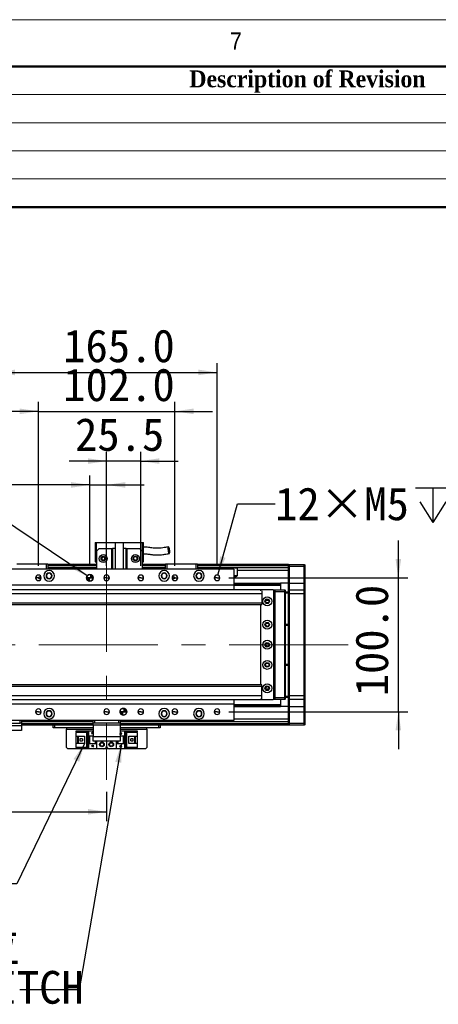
# Model space of a CAD drawing. Header units: millimetres. Extents: x 35 to 2924, y 35 to 2044.
# Tile 9 of 10: x 2182 to 2495, y 1308 to 2044. Entities that reach past the tile are written whole.
import ezdxf

# ---------------------------------------------------------------- set-up
doc = ezdxf.new("R2010")
doc.units = ezdxf.units.MM
doc.header["$LTSCALE"] = 7
doc.linetypes.add('CENTERX2', pattern=[20.32, 12.7, -2.54, 2.54, -2.54])
doc.layers.add('DIMNS', color=7, linetype='Continuous')
doc.styles.add('SLDTEXTSTYLE1', font='Gothic.ttf', dxfattribs={"width": 0.913})
doc.styles.add('SLDTEXTSTYLE11', font='txt', dxfattribs={"bigfont": 'bigfont'})
doc.styles.add('SLDTEXTSTYLE2', font='timesbd.ttf', dxfattribs={"width": 0.933})
doc.styles.add('SLDTEXTSTYLE8', font='txt')
doc.styles.add('SLDTEXTSTYLE9', font='txt')
doc.dimstyles.new('SLDDIMSTYLE0', dxfattribs={"dimtxt": 24.5, "dimasz": 14, "dimexe": 0, "dimexo": 0.0625, "dimgap": 6.125, "dimtad": 2, "dimdec": 1, "dimrnd": 1e-09, "dimzin": 4, "dimdsep": 46, "dimtxsty": 'SLDTEXTSTYLE9', "dimsah": 1, "dimcen": 0.09, "dimadec": 0, "dimazin": 1, "dimtfac": 1, "dimtdec": 1, "dimtofl": 0, "dimtmove": 0, "dimatfit": 3, "dimfxl": 0, "dimfrac": 2, "dimtolj": 1, "dimtzin": 12, "dimarcsym": 0})
doc.dimstyles.new('SLDDIMSTYLE1', dxfattribs={"dimtxt": 24.5, "dimasz": 14, "dimexe": 0, "dimexo": 0.0625, "dimgap": 6.125, "dimtad": 2, "dimdec": 1, "dimrnd": 1e-09, "dimzin": 4, "dimdsep": 46, "dimtxsty": 'SLDTEXTSTYLE9', "dimsah": 1, "dimcen": 0.09, "dimadec": 0, "dimazin": 1, "dimtfac": 1, "dimtdec": 1, "dimtmove": 0, "dimatfit": 0, "dimfxl": 0, "dimfrac": 2, "dimtolj": 1, "dimtzin": 12, "dimarcsym": 0})
doc.dimstyles.new('SLDDIMSTYLE2', dxfattribs={"dimtxt": 0.18, "dimasz": 14, "dimexe": 0, "dimexo": 0.0625, "dimgap": 0, "dimtad": 0, "dimtih": 1, "dimtoh": 1, "dimdec": 0, "dimrnd": 1e-09, "dimzin": 0, "dimdsep": 46, "dimtxsty": 'Standard', "dimsah": 1, "dimcen": 0.09, "dimadec": 0, "dimazin": 0, "dimtfac": 14, "dimtdec": 0, "dimtofl": 0, "dimtmove": 0, "dimatfit": 3, "dimfxl": 0, "dimfrac": 2, "dimtolj": 1, "dimtzin": 0, "dimarcsym": 0})
doc.dimstyles.new('SLDDIMSTYLE3', dxfattribs={"dimtxt": 24.5, "dimasz": 14, "dimexe": 0, "dimexo": 0.0625, "dimgap": 6.125, "dimtad": 2, "dimdec": 1, "dimrnd": 1e-09, "dimzin": 12, "dimdsep": 46, "dimtxsty": 'SLDTEXTSTYLE9', "dimsah": 1, "dimcen": 0.09, "dimadec": 0, "dimazin": 3, "dimtfac": 1, "dimtdec": 1, "dimtmove": 0, "dimatfit": 0, "dimfxl": 0, "dimfrac": 2, "dimtolj": 1, "dimtzin": 12, "dimarcsym": 0})
doc.dimstyles.new('SLDDIMSTYLE7', dxfattribs={"dimtxt": 24.5, "dimasz": 14, "dimexe": 0, "dimexo": 0.0625, "dimgap": 6.125, "dimtad": 0, "dimtih": 1, "dimtoh": 1, "dimdec": 1, "dimrnd": 1e-09, "dimzin": 4, "dimdsep": 46, "dimtxsty": 'SLDTEXTSTYLE9', "dimsah": 1, "dimcen": 0, "dimadec": 0, "dimazin": 1, "dimtfac": 1, "dimtdec": 1, "dimtofl": 0, "dimtmove": 0, "dimatfit": 3, "dimfxl": 0, "dimfrac": 2, "dimtolj": 1, "dimtzin": 12, "dimarcsym": 0})
doc.dimstyles.new('SLDDIMSTYLE8', dxfattribs={"dimtxt": 24.5, "dimasz": 14, "dimexe": 0, "dimexo": 0.0625, "dimgap": 6.125, "dimtad": 0, "dimtih": 1, "dimtoh": 1, "dimdec": 1, "dimrnd": 1e-09, "dimzin": 12, "dimdsep": 46, "dimtxsty": 'SLDTEXTSTYLE9', "dimsah": 1, "dimcen": 0, "dimadec": 0, "dimazin": 3, "dimtfac": 1, "dimtdec": 1, "dimtofl": 0, "dimtmove": 0, "dimatfit": 3, "dimfxl": 0, "dimfrac": 2, "dimtolj": 1, "dimtzin": 12, "dimarcsym": 0})

# ---------------------------------------------------------------- blocks, each defined once
blk = doc.blocks.new('_D_22')
at = {"layer": 'DIMNS'}
for p, q in [((2195.92, 1635.87), (2195.92, 1758.38)), ((2297.92, 1635.87), (2297.92, 1758.38)), ((2195.92, 1751.38), (2167.92, 1751.38)), ((2195.92, 1751.38), (2297.92, 1751.38)), ((2297.92, 1751.38), (2325.92, 1751.38))]:
    blk.add_line(p, q, dxfattribs=at)
for points in [[(2195.92, 1751.38), (2181.92, 1753.48), (2181.92, 1749.28)], [(2297.92, 1751.38), (2311.92, 1749.28), (2311.92, 1753.48)]]:
    blk.add_solid(points, dxfattribs=at)
at = {"layer": 'DIMNS', "insert": (2214.5, 1783.53), "char_height": 24.5, "attachment_point": 1, "style": 'SLDTEXTSTYLE9'}
blk.add_mtext('102.0', dxfattribs=at)
blk = doc.blocks.new('_D_23')
at = {"layer": 'DIMNS'}
for p, q in [((2164.42, 1635.87), (2164.42, 1787.46)), ((2164.42, 1780.46), (2329.42, 1780.46)), ((2329.42, 1635.87), (2329.42, 1787.46))]:
    blk.add_line(p, q, dxfattribs=at)
for points in [[(2164.42, 1780.46), (2178.42, 1778.36), (2178.42, 1782.56)], [(2329.42, 1780.46), (2315.42, 1782.56), (2315.42, 1778.36)]]:
    blk.add_solid(points, dxfattribs=at)
at = {"layer": 'DIMNS', "insert": (2214.5, 1812.6), "char_height": 24.5, "attachment_point": 1, "style": 'SLDTEXTSTYLE9'}
blk.add_mtext('165.0', dxfattribs=at)
blk = doc.blocks.new('_D_24')
at = {"layer": 'DIMNS'}
for p, q in [((2246.92, 1714.22), (2218.92, 1714.22)), ((2246.92, 1635.87), (2246.92, 1721.22)), ((2272.42, 1714.22), (2246.92, 1714.22)), ((2272.42, 1635.87), (2272.42, 1721.22)), ((2272.42, 1714.22), (2300.42, 1714.22))]:
    blk.add_line(p, q, dxfattribs=at)
for points in [[(2246.92, 1714.22), (2232.92, 1716.32), (2232.92, 1712.12)], [(2272.42, 1714.22), (2286.42, 1712.12), (2286.42, 1716.32)]]:
    blk.add_solid(points, dxfattribs=at)
at = {"layer": 'DIMNS', "insert": (2223.34, 1746.37), "char_height": 24.5, "attachment_point": 1, "style": 'SLDTEXTSTYLE9'}
blk.add_mtext('25.5', dxfattribs=at)
blk = doc.blocks.new('_D_25')
at = {"layer": 'DIMNS'}
for p, q in [((2464.92, 1626.98), (2464.92, 1654.98)), ((2338.31, 1626.98), (2471.92, 1626.98)), ((2464.92, 1526.98), (2464.92, 1626.98)), ((2338.31, 1526.98), (2471.92, 1526.98)), ((2464.92, 1526.98), (2464.92, 1498.98))]:
    blk.add_line(p, q, dxfattribs=at)
for points in [[(2464.92, 1626.98), (2467.02, 1640.98), (2462.82, 1640.98)], [(2464.92, 1526.98), (2462.82, 1512.98), (2467.02, 1512.98)]]:
    blk.add_solid(points, dxfattribs=at)
at = {"layer": 'DIMNS', "insert": (2432.77, 1538.47), "char_height": 24.5, "attachment_point": 1, "rotation": 90, "style": 'SLDTEXTSTYLE9'}
blk.add_mtext('100.0', dxfattribs=at)
blk = doc.blocks.new('SW_SYMBOL_HOLE_DEPTH')
at = {"layer": 'DIMNS', "color": 0}
for p, q in [((0, 6125), (5600, 6125)), ((2800, 6125), (2800, 525)), ((700, 3885), (2800, 525)), ((4900, 3885), (2800, 525))]:
    blk.add_line(p, q, dxfattribs=at)
blk = doc.blocks.new('_D_26')
at = {"layer": 'DIMNS'}
for p, q in [((2142.57, 1688.84), (2114.57, 1688.84)), ((2232.35, 1628.38), (2142.57, 1688.84))]:
    blk.add_line(p, q, dxfattribs=at)
blk.add_solid([(2232.35, 1628.38), (2221.91, 1637.94), (2219.56, 1634.46)], dxfattribs=at)
at = {"layer": 'DIMNS', "xscale": 0.004592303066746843, "yscale": 0.004592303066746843, "zscale": 0.004592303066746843}
blk.add_blockref('SW_SYMBOL_HOLE_DEPTH', (2036.04, 1672.52), dxfattribs=at)
at = {"layer": 'DIMNS', "char_height": 24.5, "attachment_point": 1, "style": 'SLDTEXTSTYLE9'}
for s, insert in [('2×', (1874.39, 1701.08)), ('%%c', (1914.48, 1700.84)), ('5.0', (1952.33, 1701.08)), ('H7', (1995, 1701.08)), ('7.0', (2071.9, 1701.08))]:
    blk.add_mtext(s, dxfattribs=dict(at, insert=insert))
blk = doc.blocks.new('_D_27')
at = {"layer": 'DIMNS'}
for p, q in [((2329.98, 1629.01), (2344.82, 1682.21)), ((2344.82, 1682.21), (2372.82, 1682.21))]:
    blk.add_line(p, q, dxfattribs=at)
blk.add_solid([(2329.98, 1629.01), (2335.77, 1641.93), (2331.72, 1643.06)], dxfattribs=at)
at = {"layer": 'DIMNS', "xscale": 0.004592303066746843, "yscale": 0.004592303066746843, "zscale": 0.004592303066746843}
blk.add_blockref('SW_SYMBOL_HOLE_DEPTH', (2477.8, 1665.99), dxfattribs=at)
at = {"layer": 'DIMNS', "char_height": 24.5, "attachment_point": 1, "style": 'SLDTEXTSTYLE9'}
for s, insert in [('12×M5', (2372.82, 1694.55)), ('10.0', (2513.66, 1694.55))]:
    blk.add_mtext(s, dxfattribs=dict(at, insert=insert))
blk = doc.blocks.new('_D_32')
at = {"layer": 'DIMNS'}
for p, q in [((2234.42, 1635.87), (2234.42, 1703.41)), ((2246.92, 1635.87), (2246.92, 1703.41)), ((2234.42, 1696.41), (2097.99, 1696.41)), ((2234.42, 1696.41), (2246.92, 1696.41)), ((2246.92, 1696.41), (2274.92, 1696.41))]:
    blk.add_line(p, q, dxfattribs=at)
for points in [[(2234.42, 1696.41), (2220.42, 1698.51), (2220.42, 1694.31)], [(2246.92, 1696.41), (2260.92, 1694.31), (2260.92, 1698.51)]]:
    blk.add_solid(points, dxfattribs=at)
at = {"layer": 'DIMNS', "insert": (2097.99, 1728.56), "char_height": 24.5, "attachment_point": 1, "style": 'SLDTEXTSTYLE9'}
blk.add_mtext('12.5', dxfattribs=at)
blk = doc.blocks.new('_D_35')
at = {"layer": 'DIMNS'}
for p, q in [((266.92, 1467.14), (266.92, 1445.18)), ((2246.92, 1467.14), (2246.92, 1445.18)), ((266.92, 1452.18), (2246.92, 1452.18))]:
    blk.add_line(p, q, dxfattribs=at)
for points in [[(266.92, 1452.18), (280.92, 1450.08), (280.92, 1454.28)], [(2246.92, 1452.18), (2232.92, 1454.28), (2232.92, 1450.08)]]:
    blk.add_solid(points, dxfattribs=at)
at = {"layer": 'DIMNS', "insert": (1201.44, 1484.33), "char_height": 24.5, "attachment_point": 1, "style": 'SLDTEXTSTYLE9'}
blk.add_mtext('1980.0', dxfattribs=at)
blk = doc.blocks.new('SW_NOTE_7')
at = {"layer": 'DIMNS', "color": 0, "char_height": 24.5, "attachment_point": 1}
for s, insert, style in [('{\\fMicrosoft YaHei|b0|i0|c134|p34;    光电负限位}', (-200.23, 45.17), 'SLDTEXTSTYLE11'), ('NEGATIVE LIMIT SWITCH', (-302.18, 14.14), 'SLDTEXTSTYLE8')]:
    blk.add_mtext(s, dxfattribs=dict(at, insert=insert, style=style))
blk = doc.blocks.new('SW_DOWELSYMBOL_3')
at = {"linetype": 'Continuous', "lineweight": 18}
h = blk.add_hatch(color=0, dxfattribs=at)
edge = h.paths.add_edge_path(flags=0)
edge.add_arc((0, 0), 2.5, 180, 270)
edge.add_line((0, -2.5), (0, 0))
edge.add_line((0, 0), (-2.5, 0))
h = blk.add_hatch(color=0, dxfattribs=at)
edge = h.paths.add_edge_path(flags=0)
edge.add_arc((0, 0), 2.5, 0, 90)
edge.add_line((0, 2.5), (0, 0))
edge.add_line((0, 0), (2.5, 0))
at = {"layer": 'DIMNS', "color": 0}
blk.add_circle((0, 0), 2.5, dxfattribs=at)
blk = doc.blocks.new('SW_DOWELSYMBOL_4')
at = {"linetype": 'Continuous', "lineweight": 18}
h = blk.add_hatch(color=0, dxfattribs=at)
edge = h.paths.add_edge_path(flags=0)
edge.add_arc((0, 0), 2.5, 180, 270)
edge.add_line((0, -2.5), (0, 0))
edge.add_line((0, 0), (-2.5, 0))
h = blk.add_hatch(color=0, dxfattribs=at)
edge = h.paths.add_edge_path(flags=0)
edge.add_arc((0, 0), 2.5, 0, 90)
edge.add_line((0, 2.5), (0, 0))
edge.add_line((0, 0), (2.5, 0))
at = {"layer": 'DIMNS', "color": 0}
blk.add_circle((0, 0), 2.5, dxfattribs=at)

msp = doc.modelspace()

# ---------------------------------------------------------------- linework, layer by layer
at = {"color": 7, "linetype": 'Continuous', "lineweight": 18}
for p, q in [((2905, 2044), (35, 2044)), ((70, 2009), (2870, 2009)), ((2030, 1988), (2870, 1988)), ((2030, 1967), (2870, 1967)), ((2030, 1946), (2870, 1946)), ((2030, 1925), (2870, 1925))]:
    msp.add_line(p, q, dxfattribs=at)
at = {"color": 7, "linetype": 'Continuous', "lineweight": 50}
for p, q in [((2870, 2009), (70, 2009)), ((2870, 1904), (2030, 1904))]:
    msp.add_line(p, q, dxfattribs=at)
at = {"color": 7, "linetype": 'Continuous', "lineweight": 25}
for p, q in [((2238.42, 1653.28), (2239.42, 1653.28)), ((2238.42, 1653.28), (2238.42, 1638.88)), ((2239.42, 1646.88), (2239.42, 1653.28)), ((2239.42, 1653.28), (2253.42, 1653.28)), ((2241.42, 1648.88), (2239.42, 1646.88)), ((2241.42, 1648.88), (2250.92, 1648.88)), ((2250.92, 1633.48), (2250.92, 1648.88)), ((2250.92, 1648.88), (2251.42, 1648.88)), ((2251.42, 1648.88), (2251.42, 1633.48)), ((2253.42, 1648.88), (2251.42, 1648.88)), ((2253.42, 1653.48), (2253.42, 1633.48)), ((2253.42, 1653.48), (2259.42, 1653.48)), ((2259.42, 1633.48), (2259.42, 1653.48)), ((2259.42, 1653.28), (2273.42, 1653.28)), ((2261.42, 1648.88), (2259.42, 1648.88)), ((2261.42, 1633.48), (2261.42, 1648.88)), ((2261.42, 1648.88), (2261.92, 1648.88)), ((2261.92, 1648.88), (2271.42, 1648.88)), ((2261.92, 1648.88), (2261.92, 1633.48)), ((2273.42, 1646.88), (2271.42, 1648.88)), ((2273.42, 1653.28), (2274.42, 1653.28)), ((2273.42, 1653.28), (2273.42, 1646.88)), ((2274.42, 1638.88), (2274.42, 1653.28)), ((2239.42, 1646.88), (2239.42, 1633.48)), ((2273.42, 1646.88), (2273.42, 1633.48)), ((2341.92, 1633.48), (2151.92, 1633.48)), ((2201.92, 1637.18), (2179.92, 1637.18)), ((2180.04, 1637.48), (2201.8, 1637.48)), ((2201.8, 1637.48), (2202.62, 1637.48)), ((2201.92, 1637.18), (2201.8, 1637.48)), ((2201.92, 1633.48), (2201.92, 1637.18)), ((2202.92, 1637.18), (2201.92, 1637.18)), ((2202.62, 1637.48), (2202.92, 1637.18)), ((2202.92, 1637.18), (2202.92, 1633.48)), ((2239.42, 1636.98), (2202.92, 1636.98)), ((2202.92, 1636.78), (2239.42, 1636.78)), ((2202.92, 1636.58), (2239.42, 1636.58)), ((2202.92, 1636.48), (2239.42, 1636.48)), ((2239.42, 1634.49), (2202.92, 1634.49)), ((2238.42, 1638.88), (2239.42, 1638.88)), ((2273.42, 1638.88), (2274.42, 1638.88)), ((2290.92, 1636.98), (2273.42, 1636.98)), ((2273.42, 1636.78), (2290.92, 1636.78)), ((2273.42, 1636.58), (2290.92, 1636.58)), ((2273.42, 1636.48), (2290.92, 1636.48)), ((2290.92, 1634.49), (2273.42, 1634.49)), ((2290.92, 1637.18), (2291.22, 1637.48)), ((2290.92, 1633.48), (2290.92, 1637.18)), ((2291.92, 1637.18), (2290.92, 1637.18)), ((2291.22, 1637.48), (2292.04, 1637.48)), ((2291.92, 1637.18), (2292.04, 1637.48)), ((2291.92, 1637.18), (2291.92, 1633.48)), ((2313.92, 1637.18), (2291.92, 1637.18)), ((2292.04, 1637.48), (2313.8, 1637.48)), ((2313.8, 1637.48), (2314.62, 1637.48)), ((2313.92, 1637.18), (2313.8, 1637.48)), ((2313.92, 1633.48), (2313.92, 1637.18)), ((2314.92, 1637.18), (2313.92, 1637.18)), ((2314.62, 1637.48), (2314.92, 1637.18)), ((2314.92, 1637.18), (2314.92, 1633.48)), ((2382.92, 1636.98), (2314.92, 1636.98)), ((2314.92, 1636.48), (2382.92, 1636.48)), ((2382.92, 1634.49), (2314.92, 1634.49)), ((2341.92, 1633.48), (2341.92, 1621.48)), ((2382.92, 1636.68), (2383.22, 1636.98)), ((2382.92, 1636.98), (2382.92, 1636.68)), ((2382.92, 1635.48), (2382.92, 1636.68)), ((2382.92, 1635.48), (2383.22, 1635.48)), ((2382.92, 1622.98), (2382.92, 1635.48)), ((2383.22, 1636.98), (2383.22, 1635.48)), ((2383.22, 1636.98), (2394.62, 1636.98)), ((2383.22, 1635.48), (2383.22, 1622.98)), ((2394.62, 1635.48), (2383.22, 1635.48)), ((2394.62, 1635.48), (2394.62, 1636.98)), ((2394.62, 1636.98), (2394.92, 1636.68)), ((2394.62, 1622.98), (2394.62, 1635.48)), ((2394.62, 1635.48), (2394.92, 1635.48)), ((2394.92, 1636.68), (2394.92, 1635.48)), ((2394.92, 1635.48), (2394.92, 1622.98)), ((2195.92, 1626.98), (2193.82, 1626.98)), ((2195.92, 1626.98), (2196.05, 1626.98)), ((2197.26, 1626.98), (2198.02, 1626.98)), ((2234.42, 1626.98), (2231.92, 1626.98)), ((2234.42, 1626.98), (2236.92, 1626.98)), ((2246.92, 1626.98), (2244.82, 1626.98)), ((2246.92, 1626.98), (2249.02, 1626.98)), ((2272.42, 1626.98), (2270.32, 1626.98)), ((2272.42, 1626.98), (2274.52, 1626.98)), ((2296.58, 1626.98), (2295.82, 1626.98)), ((2297.92, 1626.98), (2297.79, 1626.98)), ((2297.92, 1626.98), (2300.02, 1626.98)), ((2329.42, 1626.98), (2327.32, 1626.98)), ((2329.42, 1626.98), (2331.52, 1626.98)), ((2344.56, 1628.38), (2341.92, 1628.38)), ((2382.92, 1632.49), (2344.56, 1632.49)), ((2344.56, 1632.49), (2344.56, 1628.38)), ((2341.92, 1621.48), (2151.92, 1621.48)), ((2341.92, 1622.99), (2376.92, 1622.99)), ((2341.92, 1622.7), (2376.92, 1622.7)), ((2341.92, 1621.8), (2376.92, 1621.8)), ((2341.92, 1621.5), (2376.92, 1621.5)), ((2341.92, 1621.48), (2341.92, 1617.98)), ((2376.92, 1622.99), (2376.92, 1622.7)), ((2382.92, 1622.99), (2376.92, 1622.99)), ((2376.92, 1622.7), (2376.92, 1621.8)), ((2376.92, 1621.8), (2376.92, 1621.5)), ((2376.92, 1621.5), (2376.92, 1617.98)), ((2382.92, 1622.98), (2383.22, 1622.98)), ((2382.92, 1617.68), (2382.92, 1622.98)), ((2383.22, 1622.98), (2383.22, 1617.98)), ((2383.22, 1622.98), (2394.62, 1622.98)), ((2394.62, 1617.98), (2394.62, 1622.98)), ((2394.62, 1622.98), (2394.92, 1622.98)), ((2394.92, 1622.98), (2394.92, 1617.68)), ((2362.42, 1617.98), (151.92, 1617.98)), ((2362.92, 1614.98), (151.92, 1614.98)), ((2362.42, 1617.98), (2361.92, 1617.48)), ((2361.92, 1617.48), (2361.92, 1617.35)), ((2371.42, 1617.98), (2362.42, 1617.98)), ((2362.92, 1617.35), (2362.92, 1614.98)), ((2362.92, 1614.98), (2362.92, 1607.98)), ((2371.92, 1617.48), (2371.42, 1617.98)), ((2371.42, 1617.98), (2372.92, 1617.98)), ((2372.92, 1617.68), (2371.72, 1617.68)), ((2371.92, 1536.48), (2371.92, 1617.48)), ((2372.42, 1615.98), (2371.92, 1615.98)), ((2372.42, 1537.98), (2372.42, 1615.98)), ((2372.92, 1617.98), (2380.12, 1617.98)), ((2372.92, 1616.48), (2372.92, 1617.98)), ((2380.12, 1616.48), (2372.92, 1616.48)), ((2372.92, 1537.48), (2372.92, 1616.48)), ((2380.12, 1616.48), (2380.12, 1617.98)), ((2380.42, 1617.68), (2380.12, 1617.98)), ((2380.12, 1537.48), (2380.12, 1616.48)), ((2380.42, 1616.48), (2380.12, 1616.48)), ((2380.42, 1617.68), (2380.42, 1616.48)), ((2380.42, 1616.48), (2380.42, 1537.48)), ((2380.42, 1616.48), (2382.92, 1616.48)), ((2382.92, 1615.48), (2380.42, 1615.48)), ((2383.22, 1617.98), (2382.92, 1617.68)), ((2382.92, 1614.98), (2382.92, 1617.68)), ((2382.92, 1538.98), (2382.92, 1614.98)), ((2383.22, 1614.98), (2382.92, 1614.98)), ((2383.22, 1617.98), (2383.22, 1614.98)), ((2383.22, 1617.98), (2394.62, 1617.98)), ((2383.22, 1614.98), (2383.22, 1538.98)), ((2394.62, 1614.98), (2383.22, 1614.98)), ((2394.62, 1614.98), (2394.62, 1617.98)), ((2394.62, 1617.98), (2394.92, 1617.68)), ((2394.62, 1538.98), (2394.62, 1614.98)), ((2394.62, 1614.98), (2394.92, 1614.98)), ((2394.92, 1617.68), (2394.92, 1614.98)), ((2394.92, 1614.98), (2394.92, 1538.98)), ((2362.92, 1607.98), (151.92, 1607.98)), ((151.92, 1606.98), (2362.92, 1606.98)), ((2361.92, 1606.98), (2361.92, 1546.98)), ((2362.92, 1607.98), (2362.92, 1606.98)), ((2368.07, 1609.98), (2365.77, 1609.98)), ((2380.42, 1592.48), (2382.92, 1592.48)), ((2382.92, 1591.48), (2380.42, 1591.48)), ((2380.42, 1562.48), (2382.92, 1562.48)), ((2382.92, 1561.48), (2380.42, 1561.48)), ((2362.92, 1546.98), (151.92, 1546.98)), ((151.92, 1545.98), (2362.92, 1545.98)), ((2362.92, 1545.98), (2362.92, 1546.98)), ((2362.92, 1538.98), (2362.92, 1545.98)), ((151.92, 1538.98), (2362.92, 1538.98)), ((2362.92, 1536.62), (2362.92, 1538.98)), ((2365.77, 1543.98), (2368.07, 1543.98)), ((2371.92, 1537.98), (2372.42, 1537.98)), ((2380.42, 1538.48), (2382.92, 1538.48)), ((2382.92, 1536.28), (2382.92, 1538.98)), ((2383.22, 1538.98), (2382.92, 1538.98)), ((2383.22, 1538.98), (2383.22, 1535.98)), ((2383.22, 1538.98), (2394.62, 1538.98)), ((2394.62, 1535.98), (2394.62, 1538.98)), ((2394.62, 1538.98), (2394.92, 1538.98)), ((2394.92, 1538.98), (2394.92, 1536.28)), ((151.92, 1535.98), (2362.42, 1535.98)), ((2341.92, 1532.48), (2151.92, 1532.48)), ((2341.92, 1535.98), (2341.92, 1532.48)), ((2341.92, 1532.48), (2341.92, 1520.48)), ((2341.92, 1532.46), (2376.92, 1532.46)), ((2341.92, 1532.17), (2376.92, 1532.17)), ((2341.92, 1531.27), (2376.92, 1531.27)), ((2341.92, 1530.98), (2376.92, 1530.98)), ((2361.92, 1536.62), (2361.92, 1536.48)), ((2361.92, 1536.48), (2362.42, 1535.98)), ((2362.42, 1535.98), (2371.42, 1535.98)), ((2371.42, 1535.98), (2371.92, 1536.48)), ((2372.92, 1535.98), (2371.42, 1535.98)), ((2371.72, 1536.28), (2372.92, 1536.28)), ((2372.92, 1535.98), (2372.92, 1537.48)), ((2372.92, 1537.48), (2380.12, 1537.48)), ((2380.12, 1535.98), (2372.92, 1535.98)), ((2376.92, 1535.98), (2376.92, 1532.46)), ((2376.92, 1532.46), (2376.92, 1532.17)), ((2376.92, 1532.17), (2376.92, 1531.27)), ((2376.92, 1531.27), (2376.92, 1530.98)), ((2382.92, 1530.98), (2376.92, 1530.98)), ((2380.12, 1535.98), (2380.12, 1537.48)), ((2380.42, 1537.48), (2380.12, 1537.48)), ((2380.42, 1536.28), (2380.12, 1535.98)), ((2380.42, 1537.48), (2380.42, 1536.28)), ((2382.92, 1537.48), (2380.42, 1537.48)), ((2383.22, 1535.98), (2382.92, 1536.28)), ((2382.92, 1530.98), (2382.92, 1536.28)), ((2383.22, 1530.98), (2382.92, 1530.98)), ((2382.92, 1518.48), (2382.92, 1530.98)), ((2394.62, 1535.98), (2383.22, 1535.98)), ((2383.22, 1535.98), (2383.22, 1530.98)), ((2383.22, 1530.98), (2394.62, 1530.98)), ((2383.22, 1530.98), (2383.22, 1518.48)), ((2394.62, 1535.98), (2394.92, 1536.28)), ((2394.62, 1530.98), (2394.62, 1535.98)), ((2394.92, 1530.98), (2394.62, 1530.98)), ((2394.62, 1518.48), (2394.62, 1530.98)), ((2394.92, 1536.28), (2394.92, 1530.98)), ((2394.92, 1530.98), (2394.92, 1518.48)), ((2195.92, 1526.98), (2193.82, 1526.98)), ((2195.92, 1526.98), (2198.02, 1526.98)), ((2246.92, 1526.98), (2244.82, 1526.98)), ((2246.92, 1526.98), (2249.02, 1526.98)), ((2259.42, 1526.98), (2256.92, 1526.98)), ((2259.42, 1526.98), (2261.92, 1526.98)), ((2272.42, 1526.98), (2270.32, 1526.98)), ((2272.42, 1526.98), (2274.52, 1526.98)), ((2297.92, 1526.98), (2295.82, 1526.98)), ((2297.92, 1526.98), (2300.02, 1526.98)), ((2329.42, 1526.98), (2327.32, 1526.98)), ((2329.42, 1526.98), (2331.52, 1526.98)), ((2148.42, 1516.65), (2183.42, 1516.65)), ((2149.42, 1518.48), (2182.42, 1518.48)), ((2341.92, 1520.48), (2151.92, 1520.48)), ((2182.42, 1518.48), (2182.42, 1520.48)), ((2183.42, 1518.48), (2182.42, 1518.48)), ((2183.42, 1520.48), (2183.42, 1518.48)), ((2236.92, 1519.48), (2183.42, 1519.48)), ((2183.42, 1518.48), (2183.42, 1516.65)), ((2236.92, 1516.98), (2183.42, 1516.98)), ((2183.42, 1516.65), (2183.42, 1512.98)), ((2206.92, 1514.98), (2206.92, 1516.98)), ((2207.92, 1516.98), (2207.92, 1514.98)), ((2236.92, 1518.48), (2236.92, 1520.48)), ((2237.92, 1518.48), (2236.92, 1518.48)), ((2236.92, 1516.98), (2236.92, 1518.48)), ((2256.92, 1516.98), (2236.92, 1516.98)), ((2236.92, 1516.98), (2236.92, 1508.48)), ((2237.92, 1520.48), (2237.92, 1518.48)), ((2255.92, 1518.48), (2237.92, 1518.48)), ((2255.92, 1518.48), (2255.92, 1520.48)), ((2256.92, 1518.48), (2255.92, 1518.48)), ((2256.92, 1520.48), (2256.92, 1518.48)), ((2382.92, 1519.48), (2256.92, 1519.48)), ((2256.92, 1518.48), (2256.92, 1516.98)), ((2256.92, 1516.98), (2256.92, 1508.48)), ((2382.92, 1516.98), (2256.92, 1516.98)), ((2285.92, 1514.98), (2285.92, 1516.98)), ((2286.92, 1516.98), (2286.92, 1514.98)), ((2383.22, 1518.48), (2382.92, 1518.48)), ((2382.92, 1517.28), (2382.92, 1518.48)), ((2383.22, 1516.98), (2382.92, 1517.28)), ((2382.92, 1517.28), (2382.92, 1516.98)), ((2383.22, 1518.48), (2383.22, 1516.98)), ((2383.22, 1518.48), (2394.62, 1518.48)), ((2394.62, 1516.98), (2383.22, 1516.98)), ((2394.62, 1516.98), (2394.62, 1518.48)), ((2394.92, 1518.48), (2394.62, 1518.48)), ((2394.92, 1517.28), (2394.62, 1516.98)), ((2394.92, 1518.48), (2394.92, 1517.28)), ((2183.42, 1512.98), (2148.42, 1512.98)), ((2207.92, 1514.98), (2206.92, 1514.98)), ((2236.92, 1514.98), (2207.92, 1514.98)), ((2216.92, 1514.98), (2216.92, 1513.98)), ((2216.92, 1500.18), (2216.92, 1513.98)), ((2224.22, 1511.88), (2224.22, 1512.68)), ((2224.22, 1512.68), (2233.42, 1512.68)), ((2232.52, 1511.88), (2224.22, 1511.88)), ((2224.22, 1511.88), (2224.22, 1511.38)), ((2232.02, 1511.38), (2224.22, 1511.38)), ((2224.22, 1508.78), (2224.22, 1511.38)), ((2224.22, 1508.78), (2230.42, 1508.78)), ((2224.22, 1503.18), (2224.22, 1508.78)), ((2225.52, 1503.18), (2225.52, 1508.78)), ((2226.02, 1508.43), (2226.02, 1508.78)), ((2230.42, 1508.43), (2226.02, 1508.43)), ((2226.02, 1503.53), (2226.02, 1508.43)), ((2230.42, 1508.78), (2230.42, 1503.18)), ((2232.02, 1511.38), (2232.52, 1511.88)), ((2232.02, 1500.58), (2232.02, 1511.38)), ((2232.52, 1500.08), (2232.52, 1511.88)), ((2233.42, 1512.68), (2233.42, 1508.98)), ((2233.42, 1512.68), (2236.92, 1512.68)), ((2233.42, 1508.98), (2236.92, 1508.98)), ((2233.42, 1508.98), (2233.42, 1502.98)), ((2233.92, 1508.98), (2233.92, 1502.98)), ((2234.22, 1508.98), (2234.22, 1502.98)), ((2235.82, 1511.18), (2236.02, 1511.18)), ((2236.42, 1509.98), (2235.82, 1511.18)), ((2236.02, 1511.58), (2236.82, 1511.58)), ((2236.02, 1511.18), (2236.02, 1511.58)), ((2236.92, 1510.98), (2236.42, 1509.98)), ((2236.82, 1511.58), (2236.82, 1511.18)), ((2236.82, 1511.18), (2236.92, 1511.18)), ((2236.92, 1508.48), (2256.92, 1508.48)), ((2236.92, 1504.98), (2236.92, 1508.48)), ((2285.92, 1514.98), (2256.92, 1514.98)), ((2256.92, 1512.68), (2260.42, 1512.68)), ((2256.92, 1510.58), (2257.42, 1511.58)), ((2257.02, 1510.38), (2256.92, 1510.38)), ((2256.92, 1508.98), (2260.42, 1508.98)), ((2256.92, 1508.48), (2256.92, 1504.98)), ((2257.02, 1509.98), (2257.02, 1510.38)), ((2257.82, 1509.98), (2257.02, 1509.98)), ((2257.42, 1511.58), (2258.02, 1510.38)), ((2257.82, 1510.38), (2257.82, 1509.98)), ((2258.02, 1510.38), (2257.82, 1510.38)), ((2259.62, 1502.98), (2259.62, 1508.98)), ((2259.92, 1502.98), (2259.92, 1508.98)), ((2260.42, 1508.98), (2260.42, 1512.68)), ((2260.42, 1512.68), (2269.62, 1512.68)), ((2260.42, 1502.98), (2260.42, 1508.98)), ((2269.62, 1511.88), (2261.32, 1511.88)), ((2261.32, 1511.88), (2261.82, 1511.38)), ((2261.32, 1511.88), (2261.32, 1500.08)), ((2261.82, 1511.38), (2261.82, 1500.58)), ((2269.62, 1511.38), (2261.82, 1511.38)), ((2263.42, 1508.78), (2269.62, 1508.78)), ((2263.42, 1503.18), (2263.42, 1508.78)), ((2267.82, 1508.43), (2263.42, 1508.43)), ((2267.82, 1508.78), (2267.82, 1508.43)), ((2267.82, 1508.43), (2267.82, 1503.53)), ((2268.32, 1508.78), (2268.32, 1503.18)), ((2269.62, 1512.68), (2269.62, 1511.88)), ((2269.62, 1511.38), (2269.62, 1511.88)), ((2269.62, 1511.38), (2269.62, 1508.78)), ((2269.62, 1508.78), (2269.62, 1503.18)), ((2276.92, 1513.98), (2276.92, 1514.98)), ((2276.92, 1513.98), (2276.92, 1500.18)), ((2286.92, 1514.98), (2285.92, 1514.98)), ((2230.42, 1503.18), (2224.22, 1503.18)), ((2224.22, 1500.58), (2224.22, 1503.18)), ((2226.02, 1503.18), (2226.02, 1503.53)), ((2226.02, 1503.53), (2230.42, 1503.53)), ((2226.98, 1506.78), (2226.98, 1505.18)), ((2228.82, 1506.78), (2226.98, 1506.78)), ((2226.98, 1505.18), (2228.82, 1505.18)), ((2228.82, 1506.78), (2228.82, 1505.18)), ((2233.42, 1502.98), (2233.42, 1499.28)), ((2239.42, 1502.98), (2233.42, 1502.98)), ((2235.82, 1501.58), (2236.02, 1501.58)), ((2236.42, 1500.38), (2235.82, 1501.58)), ((2236.02, 1501.98), (2236.82, 1501.98)), ((2236.02, 1501.58), (2236.02, 1501.98)), ((2237.02, 1501.58), (2236.42, 1500.38)), ((2236.82, 1501.98), (2236.82, 1501.58)), ((2236.82, 1501.58), (2237.02, 1501.58)), ((2256.92, 1504.98), (2236.92, 1504.98)), ((2238.62, 1502.98), (2238.62, 1504.98)), ((2238.92, 1502.98), (2238.92, 1504.98)), ((2239.42, 1504.98), (2239.42, 1502.98)), ((2239.42, 1502.98), (2239.42, 1499.28)), ((2246.92, 1504.98), (2246.92, 1501.28)), ((2254.42, 1502.98), (2254.42, 1504.98)), ((2254.42, 1499.28), (2254.42, 1502.98)), ((2260.42, 1502.98), (2254.42, 1502.98)), ((2254.92, 1504.98), (2254.92, 1502.98)), ((2255.22, 1504.98), (2255.22, 1502.98)), ((2256.82, 1500.78), (2257.42, 1501.98)), ((2257.02, 1500.78), (2256.82, 1500.78)), ((2257.02, 1500.38), (2257.02, 1500.78)), ((2257.42, 1501.98), (2258.02, 1500.78)), ((2257.82, 1500.78), (2257.82, 1500.38)), ((2258.02, 1500.78), (2257.82, 1500.78)), ((2260.42, 1499.28), (2260.42, 1502.98)), ((2263.42, 1503.53), (2267.82, 1503.53)), ((2269.62, 1503.18), (2263.42, 1503.18)), ((2266.86, 1506.78), (2265.02, 1506.78)), ((2265.02, 1505.18), (2265.02, 1506.78)), ((2265.02, 1505.18), (2266.86, 1505.18)), ((2266.86, 1505.18), (2266.86, 1506.78)), ((2267.82, 1503.53), (2267.82, 1503.18)), ((2269.62, 1503.18), (2269.62, 1500.58)), ((2216.92, 1500.18), (2217.92, 1499.18)), ((2275.92, 1499.18), (2217.92, 1499.18)), ((2224.22, 1500.58), (2232.02, 1500.58)), ((2224.22, 1500.58), (2224.22, 1500.08)), ((2224.22, 1500.08), (2232.52, 1500.08)), ((2224.22, 1499.28), (2224.22, 1500.08)), ((2233.42, 1499.28), (2224.22, 1499.28)), ((2232.52, 1500.08), (2232.02, 1500.58)), ((2239.42, 1499.28), (2233.42, 1499.28)), ((2244.92, 1499.28), (2239.42, 1499.28)), ((2254.42, 1499.28), (2248.92, 1499.28)), ((2260.42, 1499.28), (2254.42, 1499.28)), ((2257.82, 1500.38), (2257.02, 1500.38)), ((2269.62, 1499.28), (2260.42, 1499.28)), ((2261.82, 1500.58), (2261.32, 1500.08)), ((2261.32, 1500.08), (2269.62, 1500.08)), ((2261.82, 1500.58), (2269.62, 1500.58)), ((2269.62, 1500.08), (2269.62, 1500.58)), ((2269.62, 1500.08), (2269.62, 1499.28)), ((2275.92, 1499.18), (2276.92, 1500.18))]:
    msp.add_line(p, q, dxfattribs=at)
at = {"color": 8, "linetype": 'Continuous', "lineweight": 25}
for p, q in [((2239.42, 1635.98), (2202.92, 1635.98)), ((2290.92, 1635.98), (2273.42, 1635.98)), ((2382.92, 1635.98), (2314.92, 1635.98)), ((2236.92, 1517.98), (2183.42, 1517.98)), ((2382.92, 1517.98), (2256.92, 1517.98)), ((2382.92, 1521.48), (2341.92, 1521.48)), ((2216.92, 1513.98), (2236.92, 1513.98)), ((2256.92, 1513.98), (2276.92, 1513.98))]:
    msp.add_line(p, q, dxfattribs=at)
at = {"color": 7, "linetype": 'Continuous', "lineweight": 25, "flags": 128}
msp.add_lwpolyline([(2341.28, 1633.48), (2341.29, 1633.74), (2341.38, 1634.09), (2341.62, 1634.33), (2341.94, 1634.43), (2342.37, 1634.47), (2342.88, 1634.48), (2343.43, 1634.48), (2343.92, 1634.43), (2344.27, 1634.3), (2344.47, 1634.07), (2344.55, 1633.74), (2344.57, 1633.29), (2344.56, 1632.69), (2344.56, 1632.49), (2344.56, 1632.49)], dxfattribs=at)
at = {"color": 7, "linetype": 'Continuous', "lineweight": 25}
for centre, radius in [((2244.42, 1641.38), 3), ((2244.42, 1641.38), 1.7), ((2244.42, 1641.38), 1.6), ((2268.42, 1641.38), 3), ((2268.42, 1641.38), 1.7), ((2268.42, 1641.38), 1.6), ((2366.92, 1609.48), 3.36), ((2366.92, 1609.48), 1.7), ((2366.92, 1609.48), 1.25), ((2366.92, 1591.98), 3.36), ((2366.92, 1591.98), 1.7), ((2366.92, 1591.98), 1.25), ((2366.92, 1576.98), 3.36), ((2366.92, 1576.98), 1.7), ((2366.92, 1576.98), 1.25), ((2366.92, 1561.98), 3.36), ((2366.92, 1561.98), 1.7), ((2366.92, 1561.98), 1.25), ((2366.92, 1544.48), 3.36), ((2366.92, 1544.48), 1.7), ((2366.92, 1544.48), 1.25), ((2243.42, 1502.48), 1.75), ((2243.42, 1502.48), 1.25), ((2250.42, 1502.48), 1.75), ((2250.42, 1502.48), 1.25)]:
    msp.add_circle(centre, radius, dxfattribs=at)
for centre, radius, start, end in [((2195.92, 1626.98), 2.1, 0, 180), ((2195.92, 1626.98), 2.1, 180, 0), ((2203.92, 1628.48), 4, 0, 180), ((2203.92, 1628.48), 4, 180, 0), ((2203.92, 1628.48), 2.25, 0, 180), ((2203.92, 1628.48), 2.25, 180, 0), ((2203.92, 1628.48), 2, 90, 270), ((2203.92, 1628.48), 2, 270, 90), ((2234.42, 1626.98), 2.5, 0, 180), ((2234.42, 1626.98), 2.5, 180, 0), ((2246.92, 1626.98), 2.1, 0, 180), ((2246.92, 1626.98), 2.1, 180, 0), ((2272.42, 1626.98), 2.1, 0, 180), ((2272.42, 1626.98), 2.1, 180, 0), ((2289.92, 1628.48), 4, 0, 180), ((2289.92, 1628.48), 4, 180, 0), ((2289.92, 1628.48), 2.25, 0, 180), ((2289.92, 1628.48), 2.25, 180, 0), ((2289.92, 1628.48), 2, 90, 270), ((2289.92, 1628.48), 2, 270, 90), ((2297.92, 1626.98), 2.1, 0, 180), ((2297.92, 1626.98), 2.1, 180, 0), ((2315.92, 1628.48), 4, 0, 180), ((2315.92, 1628.48), 4, 180, 0), ((2315.92, 1628.48), 2.25, 0, 180), ((2315.92, 1628.48), 2.25, 180, 0), ((2315.92, 1628.48), 2, 90, 270), ((2315.92, 1628.48), 2, 270, 90), ((2329.42, 1626.98), 2.1, 0, 180), ((2329.42, 1626.98), 2.1, 180, 0), ((2195.92, 1526.98), 2.1, 0, 180), ((2195.92, 1526.98), 2.1, 180, 0), ((2203.92, 1525.48), 4, 0, 180), ((2203.92, 1525.48), 4, 180, 0), ((2203.92, 1525.48), 2.25, 0, 180), ((2203.92, 1525.48), 2.25, 180, 0), ((2203.92, 1525.48), 2, 90, 270), ((2203.92, 1525.48), 2, 270, 90), ((2246.92, 1526.98), 2.1, 0, 180), ((2246.92, 1526.98), 2.1, 180, 0), ((2259.42, 1526.98), 2.5, 0, 180), ((2259.42, 1526.98), 2.5, 180, 0), ((2272.42, 1526.98), 2.1, 0, 180), ((2272.42, 1526.98), 2.1, 180, 0), ((2289.92, 1525.48), 4, 0, 180), ((2289.92, 1525.48), 4, 180, 0), ((2289.92, 1525.48), 2.25, 0, 180), ((2289.92, 1525.48), 2.25, 180, 0), ((2289.92, 1525.48), 2, 90, 270), ((2289.92, 1525.48), 2, 270, 90), ((2297.92, 1526.98), 2.1, 0, 180), ((2297.92, 1526.98), 2.1, 180, 0), ((2315.92, 1525.48), 4, 0, 180), ((2315.92, 1525.48), 4, 180, 0), ((2315.92, 1525.48), 2.25, 0, 180), ((2315.92, 1525.48), 2.25, 180, 0), ((2315.92, 1525.48), 2, 90, 270), ((2315.92, 1525.48), 2, 270, 90), ((2329.42, 1526.98), 2.1, 0, 180), ((2329.42, 1526.98), 2.1, 180, 0), ((2244.92, 1501.28), 2, 270, 0), ((2248.92, 1501.28), 2, 180, 270)]:
    msp.add_arc(centre, radius, start, end, dxfattribs=at)
for points, knots in [([(2293.16, 1650.04), (2292.12, 1649.87), (2290.3, 1649.58), (2287.92, 1649.21), (2286.11, 1649.07), (2284.52, 1649.04), (2282.75, 1649.12), (2280.9, 1649.34), (2279, 1649.63), (2277.48, 1649.85), (2276.06, 1649.98), (2275.12, 1650.04), (2274.56, 1650.01), (2274.42, 1650.01)], [0, 0, 0, 0, 0.172819, 0.301207, 0.394506, 0.462198, 0.550303, 0.670443, 0.754267, 0.853136, 0.912496, 0.977891, 1, 1, 1, 1]), ([(2292.78, 1648.87), (2292.81, 1649.12), (2292.86, 1649.62), (2293.04, 1650.03), (2293.26, 1650.07), (2293.49, 1649.79), (2293.71, 1649.28), (2293.89, 1648.58), (2294.03, 1647.78), (2294.11, 1646.94), (2294.12, 1646.16), (2294.04, 1645.54), (2293.9, 1645.15), (2293.7, 1645.06), (2293.5, 1645.16), (2293.31, 1645.51), (2293.14, 1646.04), (2292.99, 1646.77), (2292.88, 1647.52), (2292.81, 1648.06), (2292.78, 1648.32), (2292.77, 1648.41), (2292.77, 1648.43), (2292.77, 1648.5), (2292.77, 1648.66), (2292.78, 1648.79), (2292.78, 1648.87)], [0, 0, 0, 0, 0.0648173, 0.1297785, 0.189733, 0.2426181, 0.2944134, 0.3462437, 0.398724, 0.4521998, 0.5066016, 0.5614527, 0.6160515, 0.6697722, 0.7270696, 0.7653772, 0.8036912, 0.8589086, 0.9142289, 0.9495549, 0.964001, 0.9648509, 0.965759, 0.9687103, 0.9805279, 1, 1, 1, 1]), ([(2244.21, 1640.25), (2244.08, 1640.28), (2243.82, 1640.32), (2243.48, 1640.54), (2243.22, 1640.86), (2243.07, 1641.26), (2243.06, 1641.71), (2243.2, 1642.15), (2243.45, 1642.52), (2243.7, 1642.68), (2243.81, 1642.76)], [0, 0, 0, 0, 0.1153519, 0.2312463, 0.3517807, 0.4770027, 0.6065157, 0.7402402, 0.8783652, 1, 1, 1, 1]), ([(2244.42, 1640.23), (2244.42, 1640.23), (2244.54, 1640.24), (2244.78, 1640.27), (2245.1, 1640.43), (2245.35, 1640.68), (2245.52, 1640.99), (2245.59, 1641.34), (2245.55, 1641.69), (2245.4, 1642.02), (2245.17, 1642.28), (2244.87, 1642.46), (2244.52, 1642.55), (2244.17, 1642.53), (2243.84, 1642.4), (2243.56, 1642.18), (2243.36, 1641.88), (2243.26, 1641.54), (2243.27, 1641.19), (2243.38, 1640.85), (2243.59, 1640.57), (2243.87, 1640.35), (2244.09, 1640.29), (2244.21, 1640.25)], [0, 0, 0, 0, 0.001724, 0.051636, 0.101558, 0.151469, 0.201382, 0.251299, 0.301213, 0.351124, 0.401034, 0.450948, 0.500877, 0.55078, 0.600691, 0.650604, 0.700517, 0.750435, 0.800346, 0.850259, 0.900176, 0.950091, 1, 1, 1, 1]), ([(2245.03, 1642.76), (2245.16, 1642.67), (2245.43, 1642.48), (2245.69, 1642.06), (2245.79, 1641.58), (2245.73, 1641.11), (2245.52, 1640.71), (2245.2, 1640.42), (2244.88, 1640.28), (2244.69, 1640.26), (2244.63, 1640.25)], [0, 0, 0, 0, 0.1407779, 0.2880533, 0.4304202, 0.5679227, 0.7005786, 0.8284629, 0.9515565, 1, 1, 1, 1]), ([(2268.29, 1640.25), (2268.24, 1640.25), (2268.04, 1640.26), (2267.72, 1640.37), (2267.37, 1640.64), (2267.14, 1641.03), (2267.04, 1641.49), (2267.12, 1641.97), (2267.36, 1642.41), (2267.63, 1642.65), (2267.79, 1642.75), (2267.81, 1642.76)], [0, 0, 0, 0, 0.048831, 0.168009, 0.291921, 0.420529, 0.553946, 0.692155, 0.834908, 0.981904, 1, 1, 1, 1]), ([(2268.21, 1640.25), (2268.08, 1640.29), (2267.83, 1640.37), (2267.56, 1640.6), (2267.39, 1640.85), (2267.29, 1641.12), (2267.26, 1641.33), (2267.27, 1641.46), (2267.27, 1641.49), (2267.27, 1641.49), (2267.27, 1641.49), (2267.27, 1641.49), (2267.27, 1641.49), (2267.27, 1641.49)], [0, 0, 0, 0, 0.23693, 0.441712, 0.614238, 0.75451, 0.938081, 0.982966, 0.989787, 0.995205, 0.997549, 0.999767, 1, 1, 1, 1]), ([(2268.63, 1640.25), (2268.77, 1640.28), (2269.05, 1640.33), (2269.4, 1640.58), (2269.65, 1640.93), (2269.78, 1641.34), (2269.77, 1641.77), (2269.63, 1642.17), (2269.38, 1642.52), (2269.14, 1642.68), (2269.03, 1642.76)], [0, 0, 0, 0, 0.124813, 0.249845, 0.374867, 0.499861, 0.624844, 0.749832, 0.874824, 1, 1, 1, 1]), ([(2274.42, 1645), (2274.79, 1645.01), (2275.68, 1645.05), (2277.05, 1644.87), (2278.46, 1644.67), (2279.74, 1644.48), (2280.84, 1644.33), (2281.79, 1644.23), (2283.04, 1644.12), (2284.87, 1644.04), (2287.47, 1644.14), (2290.47, 1644.56), (2292.6, 1644.91), (2293.73, 1645.09)], [0, 0, 0, 0, 0.056169, 0.135053, 0.20937, 0.27583, 0.332636, 0.378837, 0.421677, 0.522487, 0.656038, 0.81859, 1, 1, 1, 1]), ([(2196.05, 1626.98), (2196.05, 1627), (2196.05, 1627.04), (2196.11, 1627.2), (2196.23, 1627.4), (2196.42, 1627.61), (2196.6, 1627.72), (2196.77, 1627.73), (2196.9, 1627.71), (2197.02, 1627.63), (2197.13, 1627.5), (2197.23, 1627.28), (2197.25, 1627.09), (2197.26, 1626.98)], [0, 0, 0, 0, 0.014393, 0.062838, 0.250033, 0.375173, 0.500041, 0.562867, 0.625138, 0.68387, 0.750525, 0.857125, 1, 1, 1, 1]), ([(2197.26, 1626.98), (2197.25, 1626.88), (2197.23, 1626.69), (2197.13, 1626.47), (2197.02, 1626.34), (2196.9, 1626.27), (2196.77, 1626.24), (2196.6, 1626.25), (2196.42, 1626.36), (2196.26, 1626.54), (2196.15, 1626.71), (2196.08, 1626.84), (2196.06, 1626.91), (2196.05, 1626.96), (2196.05, 1626.98), (2196.05, 1626.98)], [0, 0, 0, 0, 0.141811, 0.247881, 0.314129, 0.372555, 0.435124, 0.498099, 0.623361, 0.748652, 0.874054, 0.937045, 0.973634, 0.987284, 1, 1, 1, 1]), ([(2296.58, 1626.98), (2296.59, 1627.09), (2296.61, 1627.28), (2296.71, 1627.5), (2296.82, 1627.63), (2296.94, 1627.7), (2297.07, 1627.73), (2297.24, 1627.72), (2297.42, 1627.61), (2297.59, 1627.43), (2297.69, 1627.26), (2297.76, 1627.13), (2297.78, 1627.06), (2297.79, 1627.02), (2297.79, 1627), (2297.79, 1626.98)], [0, 0, 0, 0, 0.142405, 0.248779, 0.315428, 0.37425, 0.436635, 0.499477, 0.624322, 0.74908, 0.874373, 0.937184, 0.969725, 0.985744, 1, 1, 1, 1]), ([(2297.79, 1626.98), (2297.79, 1626.98), (2297.79, 1626.93), (2297.73, 1626.77), (2297.61, 1626.57), (2297.42, 1626.36), (2297.24, 1626.25), (2297.06, 1626.24), (2296.94, 1626.27), (2296.82, 1626.34), (2296.71, 1626.47), (2296.61, 1626.69), (2296.59, 1626.88), (2296.58, 1626.98)], [0, 0, 0, 0, 0.012757, 0.063045, 0.250938, 0.376524, 0.501795, 0.564832, 0.627674, 0.686126, 0.752496, 0.858423, 1, 1, 1, 1]), ([(2344.56, 1628.38), (2344.21, 1628.19), (2343.72, 1627.9), (2343.18, 1627.56), (2342.91, 1627.5), (2342.75, 1627.54), (2342.52, 1627.66), (2342.23, 1627.82), (2342.02, 1627.95), (2341.92, 1628.01)], [0, 0, 0, 0, 0.398913, 0.579535, 0.625853, 0.671806, 0.747322, 0.88569, 1, 1, 1, 1])]:
    msp.add_open_spline(points, degree=3, knots=knots, dxfattribs=at)
at = {"layer": 'DIMNS', "linetype": 'CENTERX2', "lineweight": 18}
for p, q in [((2246.92, 1660.48), (2246.92, 1476.03)), ((2427.37, 1576.98), (86.47, 1576.98))]:
    msp.add_line(p, q, dxfattribs=at)

# ---------------------------------------------------------------- block references
at = {"layer": 'DIMNS'}
for name, p in [('SW_DOWELSYMBOL_3', (2234.42, 1626.98)), ('SW_DOWELSYMBOL_4', (2259.42, 1526.98)), ('SW_NOTE_7', (2181.99, 1319.15))]:
    msp.add_blockref(name, p, dxfattribs=at)

# ---------------------------------------------------------------- texts
at = {"color": 7, "linetype": 'Continuous', "lineweight": 0}
for s, insert, char_height, attachment_point, style in [('7', (2339.17, 2034.52), 12.96, 1, 'SLDTEXTSTYLE1'), ('Description of Revision', (2397.01, 2006.1), 12.6, 2, 'SLDTEXTSTYLE2')]:
    msp.add_mtext(s, dxfattribs=dict(at, insert=insert, char_height=char_height, attachment_point=attachment_point, style=style))

# ---------------------------------------------------------------- dimensions: what is measured, and where the dimension line sits
at = {"layer": 'DIMNS'}
for base, p1, p2, dimstyle, picture, middle in [((2329.42, 1780.46), (2164.42, 1626.98), (2329.42, 1626.98), 'SLDDIMSTYLE0', '_D_23', (2253.53, 1780.46)), ((2297.92, 1751.38), (2195.92, 1626.98), (2297.92, 1626.98), 'SLDDIMSTYLE1', '_D_22', (2253.53, 1751.38)), ((2246.92, 1714.22), (2272.42, 1626.98), (2246.92, 1626.98), 'SLDDIMSTYLE3', '_D_24', (2253.53, 1714.22)), ((2246.92, 1696.41), (2234.42, 1626.98), (2246.92, 1626.98), 'SLDDIMSTYLE3', '_D_32', (2128.17, 1696.41)), ((2246.92, 1452.18), (266.92, 1476.03), (2246.92, 1476.03), 'SLDDIMSTYLE0', '_D_35', (1249.32, 1452.18))]:
    dim = msp.add_linear_dim(base=base, p1=p1, p2=p2, dimstyle=dimstyle, dxfattribs=at)
    dim.commit()
    dim.dimension.update_dxf_attribs({"geometry": picture, "text_midpoint": middle, "dimtype": 160})
dim = msp.add_diameter_dim_2p(p1=(2236.49, 1625.59), p2=(2232.35, 1628.38), text='2×<>H7{\\fGDT;x}7.0', dimstyle='SLDDIMSTYLE7', dxfattribs=at)
dim.commit()
dim.dimension.update_dxf_attribs({"geometry": '_D_26', "text_midpoint": (1994.48, 1688.84), "dimtype": 163})
dim = msp.add_radius_dim(center=(2329.42, 1626.98), mpoint=(2329.98, 1629.01), text='12×M5{\\fGDT;x}10.0', dimstyle='SLDDIMSTYLE8', override={"dimpost": '<>'}, dxfattribs=at)
dim.commit()
dim.dimension.update_dxf_attribs({"geometry": '_D_27', "text_midpoint": (2473.42, 1682.21), "dimtype": 164})
dim = msp.add_linear_dim(base=(2464.92, 1626.98), p1=(2329.42, 1526.98), p2=(2329.42, 1626.98), angle=90, dimstyle='SLDDIMSTYLE1', dxfattribs=at)
dim.commit()
dim.dimension.update_dxf_attribs({"geometry": '_D_25', "text_midpoint": (2464.92, 1577.5), "dimtype": 160})

# ---------------------------------------------------------------- leaders
for points in [[(2230.42, 1503.18), (2179.76, 1398.46), (2110.62, 1398.46)], [(2258.02, 1502.98), (2226.44, 1319.15), (2181.99, 1319.15)]]:
    msp.add_leader(points, dimstyle='SLDDIMSTYLE2', dxfattribs=at)

doc.saveas('drawing.dxf')
